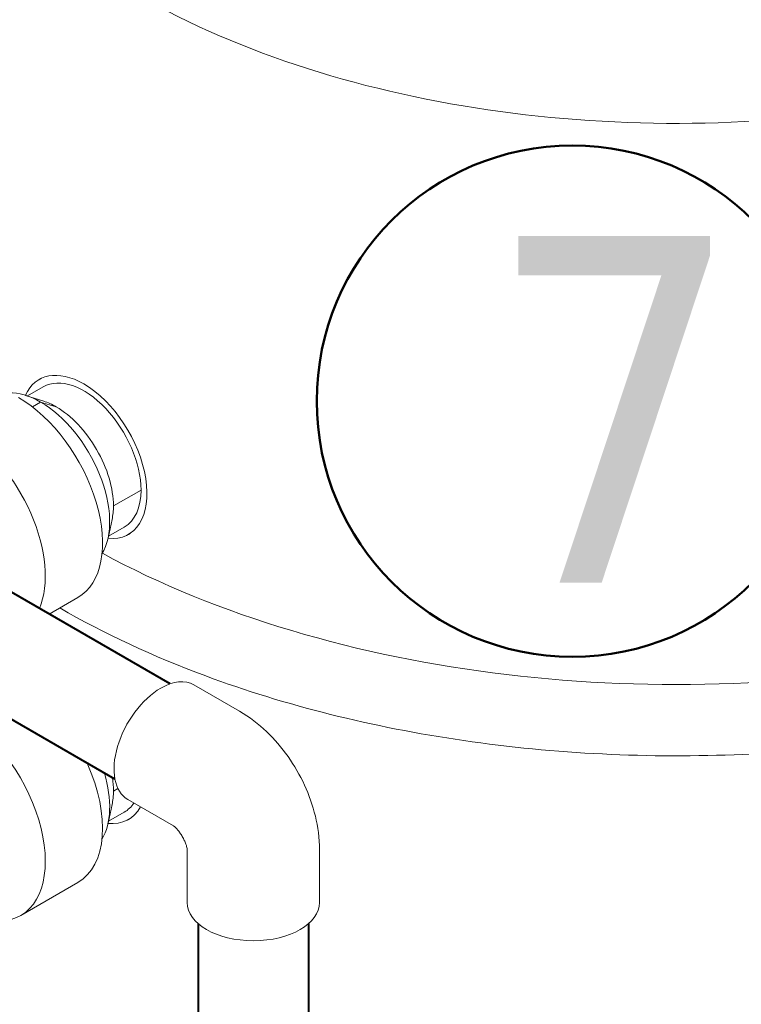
# Model space of a CAD drawing. Extents: x 4114239 to 5838486, y 780458 to 1383318.
# Tile 58 of 231: x 4354734 to 4355716, y 1053688 to 1055028. Entities that reach past the tile are written whole.
import ezdxf

# ---------------------------------------------------------------- set-up
doc = ezdxf.new("R2010")
doc.units = 0
doc.header["$MEASUREMENT"] = 0
doc.layers.add('1', color=7, linetype='Continuous', lineweight=50)
doc.layers.add('1-A', color=1, linetype='Continuous', lineweight=40)

msp = doc.modelspace()

# ---------------------------------------------------------------- linework, layer by layer
at = {"color": 0, "linetype": 'Continuous', "lineweight": 0, "extrusion": (5.55112e-17, 0.816497, 0.57735)}
for p, q in [((4354744.7724, 1054515.7483), (4354766.3221, 1054528.19)), ((4354760.6221, 1054538.0627), (4354762.9183, 1054539.3884)), ((4354766.9593, 1054508.6109, 0), (4354742.2661, 1054516.5546)), ((4354762.596, 1054507.3848, 0), (4354751.3746, 1054500.9061)), ((4354762.596, 1054507.3848, 0), (4354751.3746, 1054500.9061)), ((4354783.804, 1054501.0131), (4354762.596, 1054507.3848, 0)), ((4354783.804, 1054501.0131), (4354762.596, 1054507.3848, 0)), ((4354861.7272, 1054366.0462, 0), (4354899.3453, 1054387.765)), ((4354861.7272, 1054366.0462, 0), (4354899.3453, 1054387.765)), ((4354859.8847, 1054347.6593), (4354854.4175, 1054322.3026)), ((4354854.9724, 1054324.8763), (4354876.5221, 1054337.318)), ((4354882.2221, 1054327.4453), (4354884.5183, 1054328.771)), ((4354774.2433, 1054219.0312, 0), (4354813.5009, 1054241.6966)), ((4354971.1493, 1054122.668), (4355033.3747, 1054086.7421)), ((4354861.7272, 1053978.2104), (4354867.7952, 1053981.7137)), ((4354861.7272, 1053978.2104), (4354867.7952, 1053981.7137)), ((4354881.1493, 1053966.7834), (4354943.3216, 1053930.8882)), ((4354859.8847, 1053959.8235, 0), (4354854.4175, 1053934.4667)), ((4354854.9724, 1053937.0404), (4354876.5221, 1053949.4821)), ((4354882.2221, 1053939.6094), (4354884.5183, 1053940.9351)), ((4354962.1558, 1053826.4762), (4354962.1558, 1053898.2665, 0)), ((4355142.1558, 1053826.4762), (4355142.1558, 1053898.3279)), ((4354735.5777, 1053808.8717), (4354813.5009, 1053853.8607))]:
    msp.add_line(p, q, dxfattribs=at)
at = {"linetype": 'Continuous', "lineweight": 40, "extrusion": (5.55112e-17, 0.816497, 0.57735)}
for p, q in [((4354938.7746, 1054124.039), (4354649.2626, 1054291.1889)), ((4354863.7746, 1053994.1352), (4354574.2626, 1054161.2851)), ((4354977.1558, 1053797.7533), (4354977.1558, 1053426.524)), ((4355127.1558, 1053797.7533), (4355127.1558, 1053426.524, 0))]:
    msp.add_line(p, q, dxfattribs=at)
at = {"color": 0, "linetype": 'Continuous', "lineweight": 0, "extrusion": (4.28451e-17, 2.22045e-16, -1)}
msp.add_ellipse((4355627.5238, 1055486.3282, 0), major_axis=(1038.796, 0), ratio=0.577350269, start_param=1.189090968, end_param=4.468015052, dxfattribs=at)
at = {"color": 0, "linetype": 'Continuous', "lineweight": 0, "extrusion": (7.21111e-17, 4.16334e-17, -1)}
for centre, start_param, end_param in [((4354821.4221, 1054432.754), 2.749276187, 3.926990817), ((4354821.4221, 1054432.754), 2.749276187, 3.926990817), ((4354821.4221, 1054432.754), 3.926990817, 6.675501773), ((4354821.4221, 1054432.754), 3.926990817, 6.675501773), ((4354821.4221, 1054044.9181), 5.952997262, 6.675501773), ((4354821.4221, 1054044.9181), 5.952997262, 6.675501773)]:
    msp.add_ellipse(centre, major_axis=(60.8, -105.3087), ratio=0.577350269, start_param=start_param, end_param=end_param, dxfattribs=at)
at = {"color": 0, "linetype": 'Continuous', "lineweight": 0, "extrusion": (-7.43708e-18, 1.23904e-16, -1)}
for centre, start_param, end_param in [((4354821.4221, 1054432.754), 0, 2.35619449), ((4354821.4221, 1054432.754), 0, 2.35619449), ((4354821.4221, 1054432.754), 2.35619449, 3.141592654), ((4354821.4221, 1054432.754), 2.35619449, 3.141592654), ((4354821.4221, 1054044.9181), 2.86270882, 3.141592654), ((4354821.4221, 1054044.9181), 2.86270882, 3.141592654)]:
    msp.add_ellipse(centre, major_axis=(-55.1, 95.436), ratio=0.577350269, start_param=start_param, end_param=end_param, dxfattribs=at)
at = {"color": 0, "linetype": 'Continuous', "lineweight": 0, "extrusion": (-3.89112e-17, 2.3393e-16, -1)}
for centre, start_param, end_param in [((4354762.596, 1054398.7907), 0.309124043, 0.785398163), ((4354762.596, 1054398.7907), 0.309124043, 0.785398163), ((4354762.596, 1054398.7907), 0.785398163, 2.83246861), ((4354762.596, 1054398.7907), 0.785398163, 2.83246861), ((4354762.596, 1054010.9548), 1.963109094, 2.83246861), ((4354762.596, 1054010.9548), 1.963109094, 2.83246861)]:
    msp.add_ellipse(centre, major_axis=(-66.5, 115.1814), ratio=0.577350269, start_param=start_param, end_param=end_param, dxfattribs=at)
at = {"color": 0, "linetype": 'Continuous', "lineweight": 0, "extrusion": (-2.77556e-17, 4.80741e-17, -1)}
for centre, start_param, end_param in [((4354732.7509, 1054381.5597), 0.785398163, 3.141592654), ((4354732.7509, 1054381.5597), 0.785398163, 3.141592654), ((4354654.8277, 1054336.5707), 0.785398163, 2.733613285), ((4354654.8277, 1054336.5707), 0.785398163, 2.733613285), ((4354654.8277, 1053948.7348), 0.785398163, 3.290659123), ((4354654.8277, 1053948.7348), 0.785398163, 3.290659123), ((4354732.7509, 1053993.7238), 1.741400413, 3.141592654), ((4354732.7509, 1053993.7238), 1.741400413, 3.141592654)]:
    msp.add_ellipse(centre, major_axis=(-80.75, 139.8631), ratio=0.577350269, start_param=start_param, end_param=end_param, dxfattribs=at)
at = {"color": 0, "linetype": 'Continuous', "lineweight": 0, "extrusion": (-6.66668e-17, 2.82004e-16, -1)}
for centre, start_param, end_param in [((4354783.804, 1054411.0352), 3.70909964, 3.926990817), ((4354783.804, 1054411.0352), 3.70909964, 3.926990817), ((4354783.804, 1054411.0352), 3.926990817, 5.497787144), ((4354783.804, 1054411.0352), 3.926990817, 5.497787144), ((4354783.804, 1054411.0352), 5.497787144, 5.715678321), ((4354783.804, 1054411.0352), 5.497787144, 5.715678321), ((4354783.804, 1054023.1993), 5.306498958, 5.497787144), ((4354783.804, 1054023.1993), 5.306498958, 5.497787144), ((4354783.804, 1054023.1993), 5.497787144, 5.715678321), ((4354783.804, 1054023.1993), 5.497787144, 5.715678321)]:
    msp.add_ellipse(centre, major_axis=(55.1, -95.436), ratio=0.577350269, start_param=start_param, end_param=end_param, dxfattribs=at)
at = {"color": 0, "linetype": 'Continuous', "lineweight": 0, "extrusion": (1.10897e-16, 2.22045e-16, -1)}
msp.add_ellipse((4355627.5238, 1054781.2109), major_axis=(1140, 0), ratio=0.577350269, start_param=1.224480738, end_param=2.32529878, dxfattribs=at)
at = {"color": 0, "linetype": 'Continuous', "lineweight": 0, "extrusion": (-4.43555e-17, 8.97074e-17, -1)}
for start_param, end_param in [(2.35619449, 3.141592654), (0, 2.35619449)]:
    msp.add_ellipse((4354926.1493, 1054044.7257), major_axis=(-45, -77.9423), ratio=0.577350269, start_param=start_param, end_param=end_param, dxfattribs=at)
at = {"color": 0, "linetype": 'Continuous', "lineweight": 0, "extrusion": (3.27205e-17, 2.22045e-16, -1)}
msp.add_ellipse((4355052.1558, 1053826.4762, 0), major_axis=(-90, 0), ratio=0.577350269, start_param=3.141592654, end_param=6.283185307, dxfattribs=at)
at = {"color": 0, "linetype": 'Continuous', "lineweight": 0}
for points, knots in [([(4356014.4791, 1054063.7176), (4355918.7961, 1054044.5794), (4355819.0133, 1054032.5975), (4355591.0381, 1054022.4577), (4355462.2979, 1054028.7939), (4355214.5117, 1054064.8869), (4355095.5154, 1054094.6473), (4354915.9045, 1054161.3157, 0), (4354849.167, 1054192.349), (4354788.609, 1054227.3252, 0)], [3.593491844, 3.593491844, 3.593491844, 3.593491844, 3.850104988, 3.850104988, 4.174127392, 4.174127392, 4.498363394, 4.498363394, 4.712574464, 4.712574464, 4.712574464, 4.712574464]), ([(4355033.3747, 1054086.7421), (4355047.1224, 1054078.8049), (4355059.2385, 1054069.385), (4355081.0783, 1054048.5818), (4355090.7908, 1054037.1722), (4355107.979, 1054012.8287, 0), (4355115.447, 1053999.8937, 0), (4355127.9349, 1053972.8366, 0), (4355132.9597, 1053958.7205, 0), (4355140.0559, 1053929.4051), (4355142.1558, 1053914.2024), (4355142.1558, 1053898.3279)], [1.570796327, 1.570796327, 1.570796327, 1.570796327, 1.884955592, 1.884955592, 2.199114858, 2.199114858, 2.513274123, 2.513274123, 2.827433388, 2.827433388, 3.141592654, 3.141592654, 3.141592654, 3.141592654]), ([(4354943.3042, 1053930.8993, 0), (4354943.3042, 1053930.8993), (4354943.4998, 1053930.776), (4354944.2578, 1053930.2045, 0), (4354944.9005, 1053929.6813), (4354946.4466, 1053928.2482), (4354947.3513, 1053927.3376, 0), (4354949.3096, 1053925.1519), (4354950.368, 1053923.8641), (4354952.5198, 1053920.9766), (4354953.6128, 1053919.3656), (4354955.6965, 1053915.9667), (4354956.6838, 1053914.1753), (4354958.4297, 1053910.6336), (4354959.1897, 1053908.8832), (4354960.4207, 1053905.657), (4354960.9011, 1053904.1734), (4354961.5975, 1053901.6503), (4354961.8243, 1053900.5937), (4354962.0942, 1053899.027), (4354962.141, 1053898.5047), (4354962.1558, 1053898.2712, 0), (4354962.1567, 1053898.2459), (4354962.1567, 1053898.2459, 0)], [1.609338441, 1.609338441, 1.609338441, 1.609338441, 1.722584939, 1.722584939, 1.86469456, 1.86469456, 2.007322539, 2.007322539, 2.155606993, 2.155606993, 2.310578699, 2.310578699, 2.469497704, 2.469497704, 2.627251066, 2.627251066, 2.779209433, 2.779209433, 2.924189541, 2.924189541, 3.065620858, 3.065620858, 3.103050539, 3.103050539, 3.103050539, 3.103050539])]:
    msp.add_open_spline(points, degree=3, knots=knots, dxfattribs=at)
at = {"layer": '1'}
msp.add_circle((4355486.273, 1054508.659), 347.7886, dxfattribs=at)

# ---------------------------------------------------------------- texts
at = {"layer": '1-A', "insert": (4355366.9651, 1054261.7635), "char_height": 471.744, "attachment_point": 7}
msp.add_mtext('\\P{\\fTahoma|b0|i0|c204|p32;7}', dxfattribs=at)

doc.saveas('drawing.dxf')
